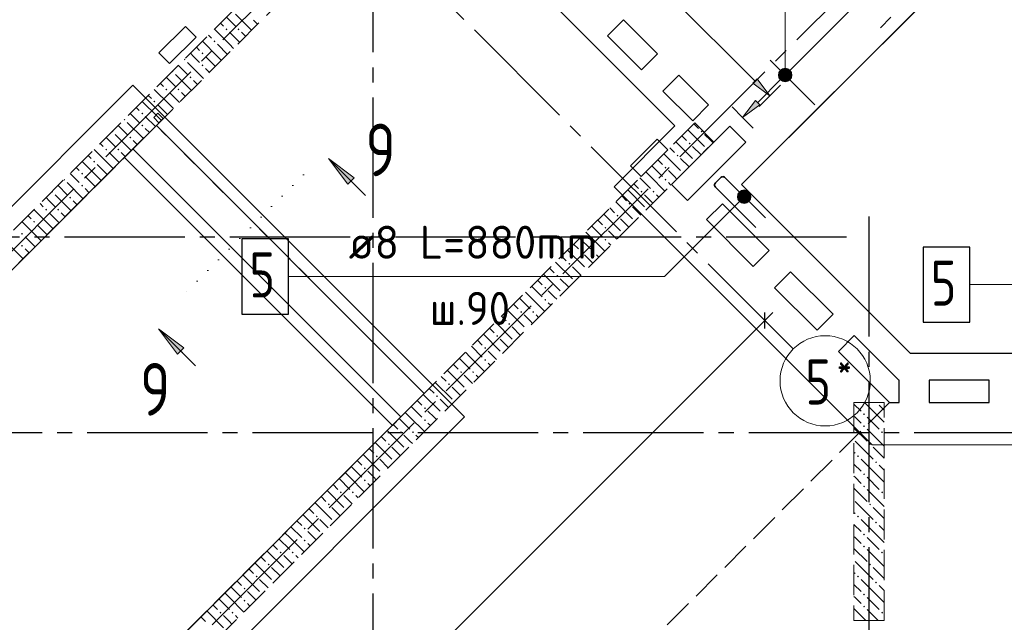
# Model space of a CAD drawing. Header units: millimetres. Extents: x 0 to 43617, y 0 to 59400.
# Tile 16 of 29: x 24025 to 30574, y 23269 to 27277. Entities that reach past the tile are written whole.
import ezdxf

# ---------------------------------------------------------------- set-up
doc = ezdxf.new("R2010")
doc.units = ezdxf.units.MM
for name, pattern in [('______2', [270, 200, -70]), ('______5', [1100, 800, -100, 100, -100]), ('______9', [100, 0, -100])]:
    doc.linetypes.add(name, pattern=pattern)
for name, color, linetype, lineweight in [('Standard', 7, 'Continuous', 25), ('ЖБ Балка Вышележаща', 7, 'Continuous', 25), ('ЖБ Пилон', 180, 'Continuous', 25), ('Обрамление П-обр. равн.', 7, 'Continuous', 25), ('Оси', 40, '______5', 18), ('Позиционная метка линия выноска', 7, 'Continuous', 13), ('Позиционная метка номер позиции', 7, 'Continuous', 13), ('Примечания', 7, 'Continuous', 25), ('Сечения символ', 7, 'Continuous', 25)]:
    doc.layers.add(name, color=color, linetype=linetype, lineweight=lineweight)
for name, color, linetype, lineweight, true_color in [('ЖБ Балка Нижележащая', 7, '______2', 25, 0x8c8cff), ('ЖБ Перекрытие верхний уровень', 7, 'Continuous', 25, 0xe0e0ff), ('ЖБ Стена верхний уровень', 7, 'Continuous', 25, 0x006e00)]:
    doc.layers.add(name, color=color, linetype=linetype, lineweight=lineweight, true_color=true_color)
doc.styles.add('ISOCPEUR', font='txt')

msp = doc.modelspace()

# ---------------------------------------------------------------- hatches: boundary and pattern name
at = {"layer": 'ЖБ Пилон', "linetype": 'Continuous', "lineweight": 18, "transparency": 33554687}
for points in [[(29724.3, 24730), (29721, 24726.6), (29717.6, 24730)], [(29634.5, 24653.1), (29640.9, 24659.6), (29647.4, 24653.1), (29640.9, 24646.6)], [(29634.5, 24573.1), (29640.9, 24579.6), (29647.4, 24573.1), (29640.9, 24566.6)], [(29754.4, 24533.1), (29760.9, 24539.6), (29767.4, 24533.1), (29760.9, 24526.6)], [(29674.5, 24453.1), (29681, 24459.6), (29687.5, 24453.1), (29681, 24446.6)], [(29594.5, 24373.1), (29601, 24379.6), (29607.5, 24373.1), (29601, 24366.6)], [(29714.5, 24333.1), (29721, 24339.6), (29727.4, 24333.1), (29721, 24326.6)], [(29634.5, 24253.1), (29640.9, 24259.6), (29647.4, 24253.1), (29640.9, 24246.6)], [(29634.5, 24173.1), (29640.9, 24179.6), (29647.4, 24173.1), (29640.9, 24166.6)], [(29754.4, 24133.1), (29760.9, 24139.6), (29767.4, 24133.1), (29760.9, 24126.6)], [(29674.5, 24053.1), (29681, 24059.6), (29687.5, 24053.1), (29681, 24046.6)], [(29594.5, 23973.1), (29601, 23979.6), (29607.5, 23973.1), (29601, 23966.6)], [(29714.5, 23933.1), (29721, 23939.6), (29727.4, 23933.1), (29721, 23926.6)], [(29634.5, 23853.1), (29640.9, 23859.6), (29647.4, 23853.1), (29640.9, 23846.6)], [(29634.5, 23773.1), (29640.9, 23779.6), (29647.4, 23773.1), (29640.9, 23766.6)], [(29754.4, 23733.1), (29760.9, 23739.6), (29767.4, 23733.1), (29760.9, 23726.6)], [(29674.5, 23653.1), (29681, 23659.6), (29687.5, 23653.1), (29681, 23646.6)], [(29594.5, 23573.1), (29601, 23579.6), (29607.5, 23573.1), (29601, 23566.6)], [(29714.5, 23533.1), (29721, 23539.6), (29727.4, 23533.1), (29721, 23526.6)], [(29634.5, 23453.1), (29640.9, 23459.6), (29647.4, 23453.1), (29640.9, 23446.6)], [(29634.5, 23373.1), (29640.9, 23379.6), (29647.4, 23373.1), (29640.9, 23366.6)], [(29754.4, 23333.1), (29760.9, 23339.6), (29767.4, 23333.1), (29760.9, 23326.6)]]:
    msp.add_hatch(color=7, dxfattribs=at).paths.add_polyline_path(points, flags=16)
at = {"layer": 'ЖБ Стена верхний уровень', "linetype": 'Continuous', "lineweight": 18, "transparency": 33554687}
for points in [[(25394.5, 27213.1), (25401, 27219.6), (25407.5, 27213.1), (25401, 27206.6)], [(25474.5, 27213.1), (25481, 27219.6), (25487.5, 27213.1), (25481, 27206.6)], [(25314.5, 27133.1), (25321, 27139.6), (25327.4, 27133.1), (25321, 27126.6)], [(25234.5, 27053.1), (25240.9, 27059.6), (25247.4, 27053.1), (25240.9, 27046.6)], [(25123.7, 27016.9), (25127.4, 27013.1), (25121, 27006.6), (25117.2, 27010.4)], [(25043.7, 26936.9), (25047.4, 26933.1), (25040.9, 26926.6), (25037.2, 26930.4)], [(25234.5, 26973.1), (25240.9, 26979.6), (25247.4, 26973.1), (25240.9, 26966.6)], [(25154.4, 26893.1), (25160.9, 26899.6), (25167.4, 26893.1), (25160.9, 26886.6)], [(24994.5, 26813.1), (25001, 26819.6), (25007.5, 26813.1), (25001, 26806.6)], [(25074.5, 26813.1), (25081, 26819.6), (25087.5, 26813.1), (25081, 26806.6)], [(24914.5, 26733.1), (24921, 26739.6), (24927.4, 26733.1), (24921, 26726.6)], [(24834.5, 26653.1), (24840.9, 26659.6), (24847.4, 26653.1), (24840.9, 26646.6)], [(24723.7, 26616.9), (24727.4, 26613.1), (24721, 26606.6), (24717.2, 26610.4)], [(24643.7, 26536.9), (24647.4, 26533.1), (24640.9, 26526.6), (24637.2, 26530.4)], [(24834.5, 26573.1), (24840.9, 26579.6), (24847.4, 26573.1), (24840.9, 26566.6)], [(28554.4, 26533.1), (28560.9, 26539.6), (28567.4, 26533.1), (28560.9, 26526.6)], [(24754.4, 26493.1), (24760.9, 26499.6), (24767.4, 26493.1), (24760.9, 26486.6)], [(28474.5, 26453.1), (28481, 26459.6), (28487.5, 26453.1), (28481, 26446.6)], [(24594.5, 26413.1), (24601, 26419.6), (24607.5, 26413.1), (24601, 26406.6)], [(24674.5, 26413.1), (24681, 26419.6), (24687.5, 26413.1), (24681, 26406.6)], [(24514.5, 26333.1), (24521, 26339.6), (24527.4, 26333.1), (24521, 26326.6)], [(28394.5, 26373.1), (28401, 26379.6), (28407.5, 26373.1), (28401, 26366.6)], [(28314.5, 26293.1), (28321, 26299.6), (28327.4, 26293.1), (28321, 26286.6)], [(24323.7, 26216.9), (24327.4, 26213.1), (24321, 26206.6), (24317.2, 26210.4)], [(24434.5, 26253.1), (24440.9, 26259.6), (24447.4, 26253.1), (24440.9, 26246.6)], [(28314.5, 26213.1), (28321, 26219.6), (28327.4, 26213.1), (28321, 26206.6)], [(24243.7, 26136.9), (24247.4, 26133.1), (24240.9, 26126.6), (24237.2, 26130.4)], [(24434.5, 26173.1), (24440.9, 26179.6), (24447.4, 26173.1), (24440.9, 26166.6)], [(28154.4, 26133.1), (28160.9, 26139.6), (28167.4, 26133.1), (28160.9, 26126.6)], [(28234.5, 26133.1), (28240.9, 26139.6), (28247.4, 26133.1), (28240.9, 26126.6)], [(24354.4, 26093.1), (24360.9, 26099.6), (24367.4, 26093.1), (24360.9, 26086.6)], [(24194.5, 26013.1), (24201, 26019.6), (24207.5, 26013.1), (24201, 26006.6)], [(24274.5, 26013.1), (24281, 26019.6), (24287.5, 26013.1), (24281, 26006.6)], [(28074.5, 26053.1), (28081, 26059.6), (28087.5, 26053.1), (28081, 26046.6)], [(24114.5, 25933.1), (24121, 25939.6), (24127.4, 25933.1), (24121, 25926.6)], [(27994.5, 25973.1), (28001, 25979.6), (28007.5, 25973.1), (28001, 25966.6)], [(27914.5, 25893.1), (27921, 25899.6), (27927.4, 25893.1), (27921, 25886.6)], [(24034.5, 25853.1), (24040.9, 25859.6), (24047.4, 25853.1), (24040.9, 25846.6)], [(27914.5, 25813.1), (27921, 25819.6), (27927.4, 25813.1), (27921, 25806.6)], [(24034.5, 25773.1), (24040.9, 25779.6), (24047.4, 25773.1), (24040.9, 25766.6)], [(27754.4, 25733.1), (27760.9, 25739.6), (27767.4, 25733.1), (27760.9, 25726.6)], [(27834.5, 25733.1), (27840.9, 25739.6), (27847.4, 25733.1), (27840.9, 25726.6)], [(27674.5, 25653.1), (27681, 25659.6), (27687.5, 25653.1), (27681, 25646.6)], [(27594.5, 25573.1), (27601, 25579.6), (27607.5, 25573.1), (27601, 25566.6)], [(27514.5, 25493.1), (27521, 25499.6), (27527.4, 25493.1), (27521, 25486.6)], [(27514.5, 25413.1), (27521, 25419.6), (27527.4, 25413.1), (27521, 25406.6)], [(27354.4, 25333.1), (27360.9, 25339.6), (27367.4, 25333.1), (27360.9, 25326.6)], [(27434.5, 25333.1), (27440.9, 25339.6), (27447.4, 25333.1), (27440.9, 25326.6)], [(27274.5, 25253.1), (27281, 25259.6), (27287.5, 25253.1), (27281, 25246.6)], [(27194.5, 25173.1), (27201, 25179.6), (27207.5, 25173.1), (27201, 25166.6)], [(27114.5, 25093.1), (27121, 25099.6), (27127.4, 25093.1), (27121, 25086.6)], [(27114.5, 25013.1), (27121, 25019.6), (27127.4, 25013.1), (27121, 25006.6)], [(26954.4, 24933.1), (26960.9, 24939.6), (26967.4, 24933.1), (26960.9, 24926.6)], [(27034.5, 24933.1), (27040.9, 24939.6), (27047.4, 24933.1), (27040.9, 24926.6)], [(26874.5, 24853.1), (26881, 24859.6), (26887.5, 24853.1), (26881, 24846.6)], [(26794.5, 24773.1), (26801, 24779.6), (26807.5, 24773.1), (26801, 24766.6)], [(26714.5, 24693.1), (26721, 24699.6), (26727.4, 24693.1), (26721, 24686.6)], [(26714.5, 24613.1), (26721, 24619.6), (26727.4, 24613.1), (26721, 24606.6)], [(26554.4, 24533.1), (26560.9, 24539.6), (26567.4, 24533.1), (26560.9, 24526.6)], [(26634.5, 24533.1), (26640.9, 24539.6), (26647.4, 24533.1), (26640.9, 24526.6)], [(26474.5, 24453.1), (26481, 24459.6), (26487.5, 24453.1), (26481, 24446.6)], [(26394.5, 24373.1), (26401, 24379.6), (26407.5, 24373.1), (26401, 24366.6)], [(26314.5, 24293.1), (26321, 24299.6), (26327.4, 24293.1), (26321, 24286.6)], [(26314.5, 24213.1), (26321, 24219.6), (26327.4, 24213.1), (26321, 24206.6)], [(26154.4, 24133.1), (26160.9, 24139.6), (26167.4, 24133.1), (26160.9, 24126.6)], [(26234.5, 24133.1), (26240.9, 24139.6), (26247.4, 24133.1), (26240.9, 24126.6)], [(26074.5, 24053.1), (26081, 24059.6), (26087.5, 24053.1), (26081, 24046.6)], [(25994.5, 23973.1), (26001, 23979.6), (26007.5, 23973.1), (26001, 23966.6)], [(25914.5, 23893.1), (25921, 23899.6), (25927.4, 23893.1), (25921, 23886.6)], [(25914.5, 23813.1), (25921, 23819.6), (25927.4, 23813.1), (25921, 23806.6)], [(25754.4, 23733.1), (25760.9, 23739.6), (25767.4, 23733.1), (25760.9, 23726.6)], [(25834.5, 23733.1), (25840.9, 23739.6), (25847.4, 23733.1), (25840.9, 23726.6)], [(25674.5, 23653.1), (25681, 23659.6), (25687.5, 23653.1), (25681, 23646.6)], [(25594.5, 23573.1), (25601, 23579.6), (25607.5, 23573.1), (25601, 23566.6)], [(25514.5, 23493.1), (25521, 23499.6), (25527.4, 23493.1), (25521, 23486.6)], [(25514.5, 23413.1), (25521, 23419.6), (25527.4, 23413.1), (25521, 23406.6)], [(25354.4, 23333.1), (25360.9, 23339.6), (25367.4, 23333.1), (25360.9, 23326.6)], [(25434.5, 23333.1), (25440.9, 23339.6), (25447.4, 23333.1), (25440.9, 23326.6)]]:
    msp.add_hatch(color=7, dxfattribs=at).paths.add_polyline_path(points, flags=16)
at = {"layer": 'Обрамление П-обр. равн.', "linetype": 'Continuous', "lineweight": 13, "transparency": 33554687}
for points in [[(29073.4, 26920.1), (29148.4, 26876.8), (29084.8, 26940.5)], [(29073.4, 26897.2), (29128.1, 26865.4), (29073.4, 26920.1)], [(29073.4, 26920.1), (29128.1, 26865.4), (29148.4, 26876.8)], [(29084.8, 26940.5), (29159.9, 26897.2), (29105.2, 26951.9)], [(29084.8, 26940.5), (29148.4, 26876.8), (29159.9, 26897.2)], [(29105.2, 26951.9), (29159.9, 26897.2), (29159.9, 26920.1)], [(29105.2, 26951.9), (29159.9, 26920.1), (29128.1, 26951.9)], [(29128.1, 26951.9), (29159.9, 26920.1), (29148.4, 26940.5)], [(28901, 26855.6), (29014.1, 26770.8), (28929.2, 26883.9)], [(29105.2, 26865.4), (29073.4, 26897.2), (29084.8, 26876.8)], [(29073.4, 26897.2), (29105.2, 26865.4), (29128.1, 26865.4)]]:
    msp.add_hatch(color=7, dxfattribs=at).paths.add_polyline_path(points)
msp.add_hatch(color=7, dxfattribs=at).paths.add_polyline_path([(28946.9, 26710.7), (28833.8, 26625.8), (28918.6, 26739)], flags=16)
at = {"layer": 'Позиционная метка номер позиции', "linetype": 'Continuous', "lineweight": 13, "transparency": 33554687}
for points in [[(29071.6, 26908.7), (29161.6, 26908.7), (29155.3, 26931.2)], [(29071.6, 26908.7), (29155.3, 26931.2), (29077.9, 26931.2)], [(29077.9, 26931.2), (29155.3, 26931.2), (29139.1, 26947.4)], [(29077.9, 26931.2), (29139.1, 26947.4), (29094.1, 26947.4)], [(29094.1, 26947.4), (29139.1, 26947.4), (29116.6, 26953.7)], [(29077.9, 26886.2), (29161.6, 26908.7), (29071.6, 26908.7)], [(29077.9, 26886.2), (29155.3, 26886.2), (29161.6, 26908.7)], [(29094.1, 26870), (29155.3, 26886.2), (29077.9, 26886.2)], [(29094.1, 26870), (29139.1, 26870), (29155.3, 26886.2)], [(29139.1, 26870), (29094.1, 26870), (29116.6, 26863.7)], [(28875.5, 26067.9), (28811.9, 26131.6), (28800.4, 26111.2)], [(28887, 26088.3), (28832.2, 26143), (28811.9, 26131.6)], [(28887, 26088.3), (28811.9, 26131.6), (28875.5, 26067.9)], [(28887, 26111.2), (28855.1, 26143), (28832.2, 26143)], [(28887, 26111.2), (28832.2, 26143), (28887, 26088.3)], [(28855.1, 26143), (28887, 26111.2), (28875.5, 26131.6)], [(28875.5, 26067.9), (28800.4, 26111.2), (28855.1, 26056.5)], [(28855.1, 26056.5), (28800.4, 26111.2), (28800.4, 26088.3)], [(28855.1, 26056.5), (28800.4, 26088.3), (28832.2, 26056.5)], [(28832.2, 26056.5), (28800.4, 26088.3), (28811.9, 26067.9)]]:
    msp.add_hatch(color=7, dxfattribs=at).paths.add_polyline_path(points)
at = {"layer": 'Сечения символ', "linetype": 'Continuous', "lineweight": 13, "transparency": 33554687}
for points in [[(26206.9, 26183.2), (26079.6, 26352.9), (26249.3, 26225.6)], [(25075.4, 25051.7), (24948.2, 25221.4), (25117.9, 25094.1)]]:
    msp.add_hatch(color=7, dxfattribs=at).paths.add_polyline_path(points, flags=16)

# ---------------------------------------------------------------- linework, layer by layer
at = {"layer": 'Standard', "color": 7, "linetype": 'Continuous', "lineweight": 25, "transparency": 33554687}
for p, q in [((30113.7, 27467.3), (28826.7, 26180.3)), ((28041.8, 27276.4), (27935.8, 27170.3)), ((28268.1, 27050.1), (28041.8, 27276.4)), ((25127.5, 27232.3), (24950.8, 27055.6)), ((25198.3, 27161.6), (25127.5, 27232.3)), ((25021.5, 26984.9), (25198.3, 27161.6)), ((27935.8, 27170.3), (28162, 26944)), ((24950.8, 27055.6), (25021.5, 26984.9)), ((28162, 26944), (28268.1, 27050.1)), ((28409.5, 26908.7), (28303.5, 26802.6)), ((28607.5, 26710.7), (28409.5, 26908.7)), ((28303.5, 26802.6), (28501.5, 26604.6)), ((24944.7, 26654.1), (24916.4, 26625.8)), ((24980.1, 26618.8), (24944.7, 26654.1)), ((28501.5, 26604.6), (28607.5, 26710.7)), ((24916.4, 26625.8), (24951.8, 26590.5)), ((24951.8, 26590.5), (24980.1, 26618.8)), ((24934.1, 26572.8), (24778.5, 26417.2)), ((24778.5, 26417.2), (24934.1, 26572.8)), ((26716, 24790.9), (24934.1, 26572.8)), ((24934.1, 26572.8), (26716, 24790.9)), ((28748.9, 26569.3), (28360, 26180.3)), ((28855, 26463.2), (28748.9, 26569.3)), ((28264.9, 26481.2), (28088.2, 26304.5)), ((28335.7, 26410.5), (28264.9, 26481.2)), ((28466.1, 26074.3), (28855, 26463.2)), ((24778.5, 26417.2), (23820.4, 25459.1)), ((26560.4, 24635.3), (24778.5, 26417.2)), ((28158.9, 26233.8), (28335.7, 26410.5)), ((24722, 26360.7), (26503.9, 24578.7)), ((28088.2, 26304.5), (28158.9, 26233.8)), ((28360, 26180.3), (28466.1, 26074.3)), ((28826.7, 26180.3), (29947.1, 25060)), ((28699.4, 26053.1), (28593.4, 25947)), ((29010.6, 25741.9), (28699.4, 26053.1)), ((28593.4, 25947), (28904.5, 25635.9)), ((28904.5, 25635.9), (29010.6, 25741.9)), ((29152, 25600.5), (29045.9, 25494.5)), ((29434.8, 25317.7), (29152, 25600.5)), ((29045.9, 25494.5), (29328.8, 25211.6)), ((28981.2, 25223.3), (28981.2, 25329.4)), ((29328.8, 25211.6), (29434.8, 25317.7)), ((29576.3, 25176.3), (29470.2, 25070.2)), ((29872.5, 24880), (29576.3, 25176.3)), ((29470.2, 25070.2), (29810.4, 24730)), ((29947.1, 25060), (33074, 25060)), ((29874, 24880), (29872.5, 24880)), ((29874, 24730), (29874, 24880)), ((30074, 24880), (30074, 24730)), ((30474, 24880), (30074, 24880)), ((30474, 24730), (30474, 24880)), ((26560.4, 24635.3), (26716, 24790.9)), ((26716, 24790.9), (26560.4, 24635.3)), ((29810.4, 24730), (29874, 24730)), ((30074, 24730), (30474, 24730)), ((23700.2, 21775.1), (26560.4, 24635.3))]:
    msp.add_line(p, q, dxfattribs=at)
at = {"layer": 'Standard', "color": 251, "linetype": 'Continuous', "lineweight": -3, "true_color": 0x656565, "transparency": 33554687}
for q in [(28892.8, 25364.7), (29069.6, 25187.9), (29099.7, 25157.8)]:
    msp.add_line((28981.2, 25276.3), q, dxfattribs=at)
at = {"layer": 'Standard', "color": 7, "linetype": 'Continuous', "lineweight": 13, "transparency": 33554687}
for p, q in [((28981.2, 25276.3), (29034.2, 25329.4)), ((23281.9, 19577), (28981.2, 25276.3))]:
    msp.add_line(p, q, dxfattribs=at)
at = {"layer": 'ЖБ Балка Вышележаща', "color": 7, "linetype": 'Continuous', "lineweight": 18, "transparency": 33554687}
for p, q in [((24778.5, 26417.2), (24722, 26360.6)), ((24722, 26360.6), (26503.9, 24578.7)), ((26503.9, 24578.7), (26560.4, 24635.3))]:
    msp.add_line(p, q, dxfattribs=at)
at = {"layer": 'ЖБ Балка Нижележащая', "color": 251, "linetype": '______2', "lineweight": 18, "true_color": 0x656565, "transparency": 33554687}
for p, q in [((24934.1, 26572.8), (24778.5, 26417.2)), ((26716, 24790.9), (24934.1, 26572.8)), ((26560.4, 24635.3), (26716, 24790.9))]:
    msp.add_line(p, q, dxfattribs=at)
at = {"layer": 'ЖБ Перекрытие верхний уровень', "color": 7, "linetype": 'Continuous', "lineweight": 18, "transparency": 33554687}
for p, q in [((28826.7, 26180.3), (30113.7, 27467.3)), ((27935.8, 27170.3), (28041.8, 27276.3)), ((28041.8, 27276.3), (28268.1, 27050.1)), ((25127.6, 27232.3), (24950.8, 27055.5)), ((25198.3, 27161.6), (25127.6, 27232.3)), ((25021.5, 26984.8), (25198.3, 27161.6)), ((28162, 26944), (27935.8, 27170.3)), ((24950.8, 27055.5), (25021.5, 26984.8)), ((28268.1, 27050.1), (28162, 26944)), ((28303.5, 26802.6), (28409.5, 26908.6)), ((28409.5, 26908.6), (28607.5, 26710.7)), ((28501.5, 26604.6), (28303.5, 26802.6)), ((24944.7, 26654.1), (24916.4, 26625.8)), ((24980.1, 26618.7), (24944.7, 26654.1)), ((28607.5, 26710.7), (28501.5, 26604.6)), ((24916.4, 26625.8), (24951.8, 26590.5)), ((24951.8, 26590.5), (24980.1, 26618.7)), ((28360, 26180.3), (28748.9, 26569.2)), ((28748.9, 26569.2), (28855, 26463.2)), ((28264.9, 26481.2), (28088.2, 26304.4)), ((28335.7, 26410.5), (28264.9, 26481.2)), ((28855, 26463.2), (28466.1, 26074.3)), ((24778.5, 26417.2), (23820.4, 25459.1)), ((26560.4, 24635.3), (24778.5, 26417.2)), ((28158.9, 26233.7), (28335.7, 26410.5)), ((28088.2, 26304.4), (28158.9, 26233.7)), ((28466.1, 26074.3), (28360, 26180.3)), ((29947.1, 25060), (28826.7, 26180.3)), ((28593.4, 25947), (28699.4, 26053.1)), ((28699.4, 26053.1), (29010.6, 25741.9)), ((28904.5, 25635.9), (28593.4, 25947)), ((29010.6, 25741.9), (28904.5, 25635.9)), ((29045.9, 25494.4), (29152, 25600.5)), ((29152, 25600.5), (29434.8, 25317.7)), ((29328.8, 25211.6), (29045.9, 25494.4)), ((29434.8, 25317.7), (29328.8, 25211.6)), ((29470.2, 25070.2), (29576.3, 25176.2)), ((29576.3, 25176.2), (29872.5, 24880)), ((29810.4, 24730), (29470.2, 25070.2)), ((33074, 25060), (29947.1, 25060)), ((29872.5, 24880), (29874, 24880)), ((29874, 24880), (29874, 24730)), ((30074, 24880), (30474, 24880)), ((30074, 24730), (30074, 24880)), ((30474, 24880), (30474, 24730)), ((29874, 24730), (29810.4, 24730)), ((30474, 24730), (30074, 24730)), ((23700.2, 21775.1), (26560.4, 24635.3))]:
    msp.add_line(p, q, dxfattribs=at)
at = {"layer": 'ЖБ Пилон', "color": 253, "linetype": '______2', "lineweight": 13, "true_color": 0xa0a0a0, "transparency": 33554687}
for p, q in [((29574, 24730), (29574, 23280)), ((29774, 24730), (29574, 24730)), ((29774, 23280), (29774, 24730)), ((29574, 23280), (29774, 23280))]:
    msp.add_line(p, q, dxfattribs=at)
at = {"layer": 'ЖБ Пилон', "color": 9, "linetype": 'Continuous', "lineweight": 18, "true_color": 0xc7c7c7, "transparency": 33554687}
for p, q in [((29574, 24720.1), (29621, 24673.1)), ((29740.9, 24633.1), (29644.1, 24730)), ((29740.9, 24713.1), (29774, 24680.1)), ((29581, 24633.1), (29574, 24640.1)), ((29621, 24593.1), (29581, 24633.1)), ((29660.9, 24633.1), (29740.9, 24553.1)), ((29740.9, 24633.1), (29774, 24600.1)), ((29574, 24560.1), (29660.9, 24473.1)), ((29660.9, 24553.1), (29774, 24440.1)), ((29581, 24473.1), (29701, 24353.1)), ((29774, 24360.1), (29701, 24433.1)), ((29574, 24400.1), (29581, 24393.1)), ((29574, 24320.1), (29621, 24273.1)), ((29740.9, 24233.1), (29621, 24353.1)), ((29740.9, 24313.1), (29774, 24280.1)), ((29581, 24233.1), (29574, 24240.1)), ((29621, 24193.1), (29581, 24233.1)), ((29660.9, 24233.1), (29740.9, 24153.1)), ((29740.9, 24233.1), (29774, 24200.1)), ((29574, 24160.1), (29660.9, 24073.1)), ((29660.9, 24153.1), (29774, 24040.1)), ((29581, 24073.1), (29701, 23953.1)), ((29574, 24000.1), (29581, 23993.1)), ((29774, 23960.1), (29701, 24033.1)), ((29574, 23920.1), (29621, 23873.1)), ((29740.9, 23833.1), (29621, 23953.1)), ((29740.9, 23913.1), (29774, 23880.1)), ((29581, 23833.1), (29574, 23840.1)), ((29621, 23793.1), (29581, 23833.1)), ((29660.9, 23833.1), (29740.9, 23753.1)), ((29740.9, 23833.1), (29774, 23800.1)), ((29574, 23760.1), (29660.9, 23673.1)), ((29660.9, 23753.1), (29774, 23640.1)), ((29581, 23673.1), (29701, 23553.1)), ((29574, 23600.1), (29581, 23593.1)), ((29774, 23560.1), (29701, 23633.1)), ((29574, 23520.1), (29621, 23473.1)), ((29740.9, 23433.1), (29621, 23553.1)), ((29740.9, 23513.1), (29774, 23480.1)), ((29581, 23433.1), (29574, 23440.1)), ((29621, 23393.1), (29581, 23433.1)), ((29660.9, 23433.1), (29740.9, 23353.1)), ((29740.9, 23433.1), (29774, 23400.1)), ((29574, 23360.1), (29654.1, 23280)), ((29660.9, 23353.1), (29734.1, 23280))]:
    msp.add_line(p, q, dxfattribs=at)
at = {"layer": 'ЖБ Стена верхний уровень', "color": 251, "linetype": '______2', "lineweight": 13, "true_color": 0x656565, "transparency": 33554687}
for p, q in [((26606.4, 28499.6), (23820.4, 25713.6)), ((23947.7, 25586.4), (26733.7, 28372.4)), ((28515.6, 26590.5), (23700.2, 21775.1)), ((28642.9, 26463.2), (28515.6, 26590.5)), ((22462.8, 20283.1), (28642.9, 26463.2))]:
    msp.add_line(p, q, dxfattribs=at)
at = {"layer": 'ЖБ Стена верхний уровень', "color": 9, "linetype": 'Continuous', "lineweight": 18, "true_color": 0xc7c7c7, "transparency": 33554687}
for p, q in [((25460.9, 27313.1), (25567.7, 27206.4)), ((25360.4, 27253.7), (25381, 27233.1)), ((25421, 27273.1), (25400.4, 27293.7)), ((25460.9, 27233.1), (25421, 27273.1)), ((25581, 27273.1), (25607.7, 27246.4)), ((25421, 27113.1), (25320.4, 27213.7)), ((25421, 27193.1), (25487.7, 27126.4)), ((25501, 27193.1), (25527.7, 27166.4)), ((25340.9, 27033.1), (25240.4, 27133.7)), ((25280.4, 27173.7), (25301, 27153.1)), ((25340.9, 27113.1), (25407.7, 27046.4)), ((25421, 27113.1), (25447.7, 27086.4)), ((25181, 27033.1), (25160.4, 27053.7)), ((25200.4, 27093.7), (25221, 27073.1)), ((25140.9, 26993.1), (25247.7, 26886.4)), ((25221, 26993.1), (25181, 27033.1)), ((25260.9, 27033.1), (25327.7, 26966.4)), ((25340.9, 27033.1), (25367.7, 27006.4)), ((25080.4, 26973.7), (25140.9, 26913.1)), ((25260.9, 26953.1), (25287.7, 26926.4)), ((24960.4, 26853.7), (24981, 26833.1)), ((25021, 26873.1), (25000.4, 26893.7)), ((25060.9, 26833.1), (25021, 26873.1)), ((25060.9, 26913.1), (25167.7, 26806.4)), ((25181, 26873.1), (25207.7, 26846.4)), ((25021, 26713.1), (24920.4, 26813.7)), ((25021, 26793.1), (25087.7, 26726.4)), ((25101, 26793.1), (25127.7, 26766.4)), ((24940.9, 26633.1), (24840.4, 26733.7)), ((24880.4, 26773.7), (24901, 26753.1)), ((24781, 26633.1), (24760.4, 26653.7)), ((24800.4, 26693.7), (24821, 26673.1)), ((24940.9, 26713.1), (25007.7, 26646.4)), ((25021, 26713.1), (25047.7, 26686.4)), ((24740.9, 26593.1), (24847.7, 26486.4)), ((24821, 26593.1), (24781, 26633.1)), ((24860.9, 26633.1), (24927.7, 26566.4)), ((24940.9, 26633.1), (24967.7, 26606.4)), ((24680.4, 26573.7), (24740.9, 26513.1)), ((24860.9, 26553.1), (24887.7, 26526.4)), ((28469.6, 26544.5), (28581, 26433.1)), ((28509.6, 26584.5), (28540.9, 26553.1)), ((24621, 26473.1), (24600.4, 26493.7)), ((24660.9, 26433.1), (24621, 26473.1)), ((24660.9, 26513.1), (24767.7, 26406.4)), ((24781, 26473.1), (24807.7, 26446.4)), ((28389.6, 26464.5), (28501, 26353.1)), ((28429.6, 26504.5), (28460.9, 26473.1)), ((28621, 26473.1), (28581, 26513.1)), ((28636.9, 26457.2), (28621, 26473.1)), ((24621, 26313.1), (24520.4, 26413.7)), ((24560.4, 26453.7), (24581, 26433.1)), ((24621, 26393.1), (24687.7, 26326.4)), ((24701, 26393.1), (24727.7, 26366.4)), ((28349.6, 26424.5), (28381, 26393.1)), ((28556.9, 26377.2), (28501, 26433.1)), ((24540.9, 26233.1), (24440.4, 26333.7)), ((24480.4, 26373.7), (24501, 26353.1)), ((28269.6, 26344.5), (28301, 26313.1)), ((28309.6, 26384.5), (28421, 26273.1)), ((28476.9, 26297.2), (28421, 26353.1)), ((24400.4, 26293.7), (24421, 26273.1)), ((24540.9, 26313.1), (24607.7, 26246.4)), ((24621, 26313.1), (24647.7, 26286.4)), ((28189.6, 26264.5), (28221, 26233.1)), ((28229.6, 26304.5), (28301, 26233.1)), ((28381, 26233.1), (28340.9, 26273.1)), ((24381, 26233.1), (24360.4, 26253.7)), ((24421, 26193.1), (24381, 26233.1)), ((24460.9, 26233.1), (24527.7, 26166.4)), ((24540.9, 26233.1), (24567.7, 26206.4)), ((28149.6, 26224.5), (28221, 26153.1)), ((28221, 26233.1), (28316.9, 26137.2)), ((28396.9, 26217.2), (28381, 26233.1)), ((24280.4, 26173.7), (24340.9, 26113.1)), ((24340.9, 26193.1), (24447.7, 26086.4)), ((24460.9, 26153.1), (24487.7, 26126.4)), ((28069.6, 26144.5), (28181, 26033.1)), ((28109.6, 26184.5), (28140.9, 26153.1)), ((28340.9, 26193.1), (28356.9, 26177.2)), ((24221, 26073.1), (24200.4, 26093.7)), ((24260.9, 26033.1), (24221, 26073.1)), ((24260.9, 26113.1), (24367.7, 26006.4)), ((24381, 26073.1), (24407.7, 26046.4)), ((27989.6, 26064.5), (28101, 25953.1)), ((28029.6, 26104.5), (28060.9, 26073.1)), ((28221, 26073.1), (28181, 26113.1)), ((28236.9, 26057.2), (28221, 26073.1)), ((28260.9, 26113.1), (28276.9, 26097.2)), ((24221, 25913.1), (24120.4, 26013.7)), ((24160.4, 26053.7), (24181, 26033.1)), ((27949.6, 26024.5), (27981, 25993.1)), ((28156.9, 25977.2), (28101, 26033.1)), ((24140.9, 25833.1), (24040.4, 25933.7)), ((24080.4, 25973.7), (24101, 25953.1)), ((24221, 25993.1), (24287.7, 25926.4)), ((24301, 25993.1), (24327.7, 25966.4)), ((27869.6, 25944.5), (27901, 25913.1)), ((27909.6, 25984.5), (28021, 25873.1)), ((28076.9, 25897.2), (28021, 25953.1)), ((24140.9, 25913.1), (24207.7, 25846.4)), ((24221, 25913.1), (24247.7, 25886.4)), ((27829.6, 25904.5), (27901, 25833.1)), ((27981, 25833.1), (27940.9, 25873.1)), ((24060.9, 25833.1), (24127.7, 25766.4)), ((24140.9, 25833.1), (24167.7, 25806.4)), ((27749.6, 25824.5), (27821, 25753.1)), ((27789.6, 25864.5), (27821, 25833.1)), ((27821, 25833.1), (27916.9, 25737.2)), ((27996.9, 25817.2), (27981, 25833.1)), ((23940.9, 25793.1), (24047.7, 25686.4)), ((24060.9, 25753.1), (24087.7, 25726.4)), ((27669.6, 25744.5), (27781, 25633.1)), ((27709.6, 25784.5), (27740.9, 25753.1)), ((27940.9, 25793.1), (27956.9, 25777.2)), ((27629.6, 25704.5), (27660.9, 25673.1)), ((27821, 25673.1), (27781, 25713.1)), ((27836.9, 25657.2), (27821, 25673.1)), ((27860.9, 25713.1), (27876.9, 25697.2)), ((27549.6, 25624.5), (27581, 25593.1)), ((27589.6, 25664.5), (27701, 25553.1)), ((27756.9, 25577.2), (27701, 25633.1)), ((27469.6, 25544.5), (27501, 25513.1)), ((27509.6, 25584.5), (27621, 25473.1)), ((27676.9, 25497.2), (27621, 25553.1)), ((27429.6, 25504.5), (27501, 25433.1)), ((27349.6, 25424.5), (27421, 25353.1)), ((27389.6, 25464.5), (27421, 25433.1)), ((27421, 25433.1), (27516.9, 25337.2)), ((27581, 25433.1), (27540.9, 25473.1)), ((27596.9, 25417.2), (27581, 25433.1)), ((27269.6, 25344.5), (27381, 25233.1)), ((27309.6, 25384.5), (27340.9, 25353.1)), ((27540.9, 25393.1), (27556.9, 25377.2)), ((27229.6, 25304.5), (27260.9, 25273.1)), ((27421, 25273.1), (27381, 25313.1)), ((27460.9, 25313.1), (27476.9, 25297.2)), ((27149.6, 25224.5), (27181, 25193.1)), ((27189.6, 25264.5), (27301, 25153.1)), ((27356.9, 25177.2), (27301, 25233.1)), ((27436.9, 25257.2), (27421, 25273.1)), ((27109.6, 25184.5), (27221, 25073.1)), ((27276.9, 25097.2), (27221, 25153.1)), ((27029.6, 25104.5), (27101, 25033.1)), ((27069.6, 25144.5), (27101, 25113.1)), ((26949.6, 25024.5), (27021, 24953.1)), ((26989.6, 25064.5), (27021, 25033.1)), ((27021, 25033.1), (27116.9, 24937.2)), ((27181, 25033.1), (27140.9, 25073.1)), ((27196.9, 25017.2), (27181, 25033.1)), ((26909.6, 24984.5), (26940.9, 24953.1)), ((27140.9, 24993.1), (27156.9, 24977.2)), ((26829.6, 24904.5), (26860.9, 24873.1)), ((26869.6, 24944.5), (26981, 24833.1)), ((27021, 24873.1), (26981, 24913.1)), ((27060.9, 24913.1), (27076.9, 24897.2)), ((26749.6, 24824.5), (26781, 24793.1)), ((26789.6, 24864.5), (26901, 24753.1)), ((26956.9, 24777.2), (26901, 24833.1)), ((27036.9, 24857.2), (27021, 24873.1)), ((26709.6, 24784.5), (26821, 24673.1)), ((26629.6, 24704.5), (26701, 24633.1)), ((26669.6, 24744.5), (26701, 24713.1)), ((26876.9, 24697.2), (26821, 24753.1)), ((26549.6, 24624.5), (26621, 24553.1)), ((26589.6, 24664.5), (26621, 24633.1)), ((26621, 24633.1), (26716.9, 24537.2)), ((26781, 24633.1), (26740.9, 24673.1)), ((26796.9, 24617.2), (26781, 24633.1)), ((26509.6, 24584.5), (26540.9, 24553.1)), ((26740.9, 24593.1), (26756.9, 24577.2)), ((26429.6, 24504.5), (26460.9, 24473.1)), ((26469.6, 24544.5), (26581, 24433.1)), ((26621, 24473.1), (26581, 24513.1)), ((26660.9, 24513.1), (26676.9, 24497.2)), ((26389.6, 24464.5), (26501, 24353.1)), ((26556.9, 24377.2), (26501, 24433.1)), ((26636.9, 24457.2), (26621, 24473.1)), ((26309.6, 24384.5), (26421, 24273.1)), ((26349.6, 24424.5), (26381, 24393.1)), ((26229.6, 24304.5), (26301, 24233.1)), ((26269.6, 24344.5), (26301, 24313.1)), ((26476.9, 24297.2), (26421, 24353.1)), ((26189.6, 24264.5), (26221, 24233.1)), ((26221, 24233.1), (26316.9, 24137.2)), ((26381, 24233.1), (26340.9, 24273.1)), ((26396.9, 24217.2), (26381, 24233.1)), ((26109.6, 24184.5), (26140.9, 24153.1)), ((26149.6, 24224.5), (26221, 24153.1)), ((26340.9, 24193.1), (26356.9, 24177.2)), ((26029.6, 24104.5), (26060.9, 24073.1)), ((26069.6, 24144.5), (26181, 24033.1)), ((26221, 24073.1), (26181, 24113.1)), ((26260.9, 24113.1), (26276.9, 24097.2)), ((25989.6, 24064.5), (26101, 23953.1)), ((26236.9, 24057.2), (26221, 24073.1)), ((25909.6, 23984.5), (26021, 23873.1)), ((25949.6, 24024.5), (25981, 23993.1)), ((26156.9, 23977.2), (26101, 24033.1)), ((25829.6, 23904.5), (25901, 23833.1)), ((25869.6, 23944.5), (25901, 23913.1)), ((26076.9, 23897.2), (26021, 23953.1)), ((25789.6, 23864.5), (25821, 23833.1)), ((25981, 23833.1), (25940.9, 23873.1)), ((25709.6, 23784.5), (25740.9, 23753.1)), ((25749.6, 23824.5), (25821, 23753.1)), ((25821, 23833.1), (25916.9, 23737.2)), ((25940.9, 23793.1), (25956.9, 23777.2)), ((25996.9, 23817.2), (25981, 23833.1)), ((25669.6, 23744.5), (25781, 23633.1)), ((25821, 23673.1), (25781, 23713.1)), ((25860.9, 23713.1), (25876.9, 23697.2)), ((25589.6, 23664.5), (25701, 23553.1)), ((25629.6, 23704.5), (25660.9, 23673.1)), ((25836.9, 23657.2), (25821, 23673.1)), ((25509.6, 23584.5), (25621, 23473.1)), ((25549.6, 23624.5), (25581, 23593.1)), ((25756.9, 23577.2), (25701, 23633.1)), ((25469.6, 23544.5), (25501, 23513.1)), ((25676.9, 23497.2), (25621, 23553.1)), ((25389.6, 23464.5), (25421, 23433.1)), ((25429.6, 23504.5), (25501, 23433.1)), ((25581, 23433.1), (25540.9, 23473.1)), ((25309.6, 23384.5), (25340.9, 23353.1)), ((25349.6, 23424.5), (25421, 23353.1)), ((25421, 23433.1), (25516.9, 23337.2)), ((25540.9, 23393.1), (25556.9, 23377.2)), ((25596.9, 23417.2), (25581, 23433.1)), ((25269.6, 23344.5), (25381, 23233.1)), ((25229.6, 23304.5), (25260.9, 23273.1)), ((25421, 23273.1), (25381, 23313.1)), ((25436.9, 23257.2), (25421, 23273.1)), ((25460.9, 23313.1), (25476.9, 23297.2))]:
    msp.add_line(p, q, dxfattribs=at)
at = {"layer": 'Обрамление П-обр. равн.', "color": 251, "linetype": 'Continuous', "lineweight": 13, "true_color": 0x494949, "transparency": 33554687}
for p, q in [((27903.9, 27880.9), (28915.1, 26869.8)), ((29137.8, 26929.9), (29724.7, 27516.8)), ((29820.2, 27294), (29749.5, 27223.3)), ((29084.8, 26940.5), (29084.8, 26940.5)), ((28929.2, 26883.9), (28901, 26855.6)), ((28901, 26855.6), (29014.1, 26770.8)), ((29014.1, 26770.8), (28929.2, 26883.9)), ((28932.8, 26724.8), (29095.4, 26887.5)), ((29148.4, 26876.8), (29148.4, 26876.8)), ((29014.1, 26770.8), (29084.8, 26841.5)), ((28833.8, 26625.8), (28918.6, 26739)), ((28918.6, 26739), (28946.9, 26710.7)), ((29014.1, 26770.8), (28943.4, 26700.1)), ((29014.1, 26770.8), (29014.1, 26770.8)), ((28833.8, 26625.8), (28763.1, 26696.5)), ((28946.9, 26710.7), (28833.8, 26625.8)), ((28833.8, 26625.8), (28904.5, 26555.1)), ((28833.8, 26625.8), (28833.8, 26625.8))]:
    msp.add_line(p, q, dxfattribs=at)
at = {"layer": 'Обрамление П-обр. равн.', "color": 7, "linetype": 'Continuous', "lineweight": 25, "transparency": 33554687}
msp.add_line((29314.6, 26710.7), (29017.6, 27007.7), dxfattribs=at)
at = {"layer": 'Обрамление П-обр. равн.', "color": 7, "linetype": 'Continuous', "lineweight": 35, "transparency": 33554687}
msp.add_lwpolyline([(28985.1, 25958.3), (28715.8, 26227.6), (28712.9, 26229.8), (28709.5, 26231.5), (28705.8, 26232.6), (28702.3, 26232.9), (28698.7, 26232.6), (28695, 26231.5), (28691.6, 26229.8), (28688.7, 26227.6), (28652.2, 26191.1), (28650, 26188.2), (28648.3, 26184.8), (28647.2, 26181.1), (28646.9, 26177.5), (28647.2, 26174), (28648.3, 26170.3), (28650, 26166.8), (28652.2, 26164), (28921.5, 25894.7)], dxfattribs=at)
at = {"layer": 'Обрамление П-обр. равн.', "color": 7, "linetype": 'Continuous', "lineweight": 25, "transparency": 33554687}
for points in [[(25503.4, 25319.4), (25813.4, 25319.4), (25813.4, 25819.4), (25503.4, 25819.4), (25503.4, 25319.4)], [(30035, 25265), (30345, 25265), (30345, 25765), (30035, 25765), (30035, 25265)]]:
    msp.add_lwpolyline(points, dxfattribs=at)
at = {"layer": 'Обрамление П-обр. равн.', "color": 251, "linetype": 'Continuous', "lineweight": 13, "true_color": 0x494949, "transparency": 33554687}
msp.add_circle((29116.6, 26908.7), 45, dxfattribs=at)
at = {"layer": 'Оси', "color": 8, "linetype": '______5', "lineweight": -3, "transparency": 33554687}
for p, q in [((26374, 50960), (26374, 7100)), ((29170.5, 25087.1), (21090.3, 33167.2)), ((12153.1, 13919.1), (31163, 32929)), ((14415.9, 12363.5), (33072.2, 31019.8)), ((29674, 25968.7), (29674, 7100)), ((29524, 25830), (4600, 25830)), ((34074, 24530), (4600, 24530)), ((34074, 24530), (4600, 24530))]:
    msp.add_line(p, q, dxfattribs=at)
at = {"layer": 'Оси', "color": 7, "linetype": 'Continuous', "lineweight": 13, "transparency": 33554687}
msp.add_circle((29382.6, 24874.9), 300, dxfattribs=at)
at = {"layer": 'Позиционная метка линия выноска', "color": 251, "linetype": 'Continuous', "lineweight": 13, "true_color": 0x494949, "transparency": 33554687}
for points in [[(32794, 11680), (32794, 24450), (29694.4, 24450), (27978.2, 26166.2), (28382.7, 26570.8), (23722.9, 31230.6), (23724.4, 31232.1), (23722.9, 31230.6), (23318.4, 30826), (21826, 32318.4)], [(22667.8, 27035.9), (23820.4, 25883.4), (24778.5, 26841.5), (26984.7, 24635.3), (25236.1, 22886.7), (25773.6, 22349.3), (25087.7, 21663.4), (24550.3, 22200.8), (22463.4, 20112.7), (21473.4, 21102.7), (22251.2, 21880.5), (22533.9, 21597.8), (22993.2, 22057.8), (22201.4, 22849.6), (21545.3, 22193.5), (21134.9, 22603.9), (20553.6, 22022.6), (18891.9, 23684.3), (22243.5, 27035.9)]]:
    msp.add_lwpolyline(points, dxfattribs=at)
at = {"layer": 'Позиционная метка номер позиции', "color": 7, "linetype": 'Continuous', "lineweight": 13, "transparency": 33554687}
for p, q in [((29116.6, 26953.7), (29116.6, 26953.7)), ((29071.6, 26908.7), (29071.6, 26908.7)), ((29116.6, 26863.7), (29116.6, 26863.7)), ((29161.6, 26908.7), (29161.6, 26908.7)), ((28811.9, 26131.6), (28811.9, 26131.6)), ((28875.5, 26131.6), (28875.5, 26131.6)), ((28811.9, 26067.9), (28811.9, 26067.9)), ((28875.5, 26067.9), (28875.5, 26067.9))]:
    msp.add_line(p, q, dxfattribs=at)
for points in [[(29116.6, 26908.7), (29116.6, 27902.2), (32845, 27902.2)], [(28843.7, 26099.7), (28313.4, 25569.4), (25813.4, 25569.4)], [(32845, 25015), (32845, 25515), (30345, 25515)]]:
    msp.add_lwpolyline(points, dxfattribs=at)
for centre in [(29116.6, 26908.7), (28843.7, 26099.7)]:
    msp.add_circle(centre, 45, dxfattribs=at)
at = {"layer": 'Примечания', "color": 7, "linetype": '______2', "lineweight": 13, "transparency": 33554687}
msp.add_line((29810.4, 24730), (18209.5, 13129.2), dxfattribs=at)
at = {"layer": 'Сечения символ', "color": 7, "linetype": 'Continuous', "lineweight": 13, "transparency": 33554687}
for p, q in [((26079.6, 26352.9), (26325.4, 26107.2)), ((26079.6, 26352.9), (26079.6, 26352.9)), ((26079.6, 26352.9), (26079.6, 26352.9)), ((26079.6, 26352.9), (26079.6, 26352.9)), ((26079.6, 26352.9), (26249.3, 26225.6)), ((26206.9, 26183.2), (26079.6, 26352.9)), ((26249.3, 26225.6), (26206.9, 26183.2)), ((26228.1, 26204.4), (26238.7, 26193.8)), ((24948.2, 25221.4), (25193.9, 24975.7)), ((24948.2, 25221.4), (24948.2, 25221.4)), ((24948.2, 25221.4), (24948.2, 25221.4)), ((24948.2, 25221.4), (24948.2, 25221.4)), ((24948.2, 25221.4), (25117.9, 25094.1)), ((25075.4, 25051.7), (24948.2, 25221.4)), ((25117.9, 25094.1), (25075.4, 25051.7)), ((25096.6, 25072.9), (25107.3, 25062.3))]:
    msp.add_line(p, q, dxfattribs=at)
at = {"layer": 'Сечения символ', "color": 7, "linetype": '______9', "lineweight": 13, "transparency": 33554687}
msp.add_line((25913.4, 26245.8), (25076.3, 25408.7), dxfattribs=at)

# ---------------------------------------------------------------- texts
at = {"layer": 'Обрамление П-обр. равн.', "color": 7, "linetype": 'Continuous', "lineweight": 13, "transparency": 33554687, "attachment_point": 7, "style": 'ISOCPEUR'}
for s, insert, char_height, width in [('\\W0.98;ø8 L=880mm ', (26213.4, 25686.7), 220, 1888.528), ('\\W0.78;5', (25553.4, 25429.4), 300, 326.407), ('\\W0.78;5', (30085, 25375), 300, 326.397), ('\\W0.94;ш.90 ', (26752.4, 25246.7), 220, 807.149)]:
    msp.add_mtext(s, dxfattribs=dict(at, insert=insert, char_height=char_height, width=width))
at = {"layer": 'Оси', "color": 7, "linetype": 'Continuous', "lineweight": 25, "transparency": 33554687, "attachment_point": 7, "style": 'ISOCPEUR'}
for s, insert, char_height, width in [('\\W0.80;*', (29461.1, 24892.4), 180, 215.9), ('\\W0.78;5', (29251.1, 24717.4), 300, 326.407)]:
    msp.add_mtext(s, dxfattribs=dict(at, insert=insert, char_height=char_height, width=width))
at = {"layer": 'Сечения символ', "color": 7, "linetype": 'Continuous', "lineweight": 35, "transparency": 33554687, "char_height": 350, "attachment_point": 7, "style": 'ISOCPEUR'}
for insert, width in [((26325.4, 26235.5), 380.819), ((24826, 24643.6), 380.809)]:
    msp.add_mtext('\\W0.78;9', dxfattribs=dict(at, insert=insert, width=width))

doc.saveas('drawing.dxf')
